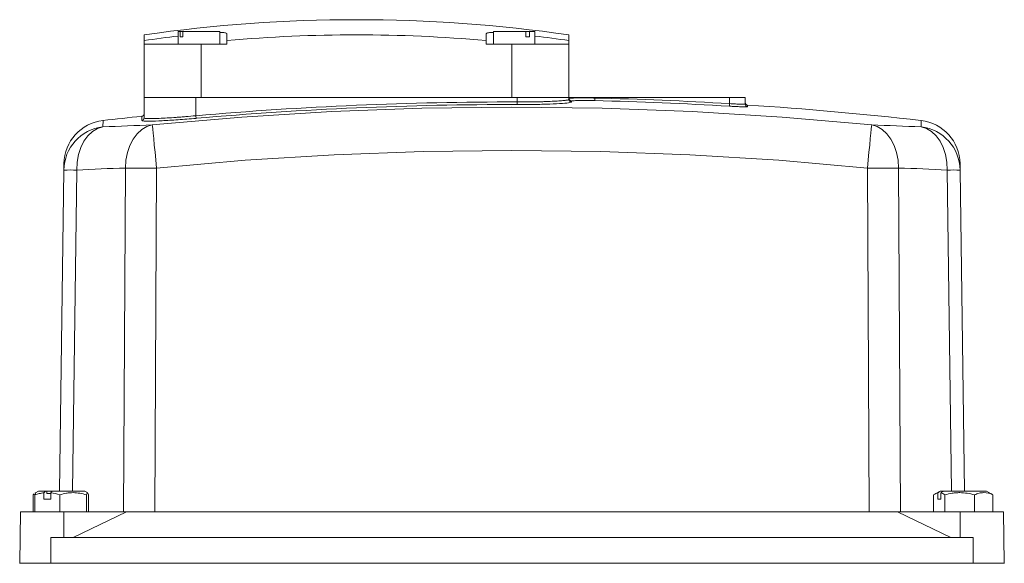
# Model space of a CAD drawing. Header units: millimetres. Extents: x 154 to 910, y 64 to 795.
# Tile 27 of 27: x 718 to 908, y 690 to 795. Entities that reach past the tile are written whole.
import ezdxf

# ---------------------------------------------------------------- set-up
doc = ezdxf.new("R2010")
doc.units = ezdxf.units.MM

msp = doc.modelspace()

# ---------------------------------------------------------------- linework, layer by layer
at = {"color": 7, "linetype": 'Continuous', "lineweight": 15}
for p, q in [((748.32, 792.61), (748.32, 790.21)), ((748.67, 792.61), (748.32, 792.61)), ((748.67, 791.61), (748.67, 792.61)), ((748.67, 792.61), (749.18, 792.61)), ((756.32, 792.61), (749.18, 792.61)), ((749.18, 792.61), (749.18, 791.61)), ((756.32, 790.21), (756.32, 792.61)), ((809.13, 792.61), (809.13, 790.21)), ((815.39, 792.61), (809.13, 792.61)), ((815.39, 791.61), (815.39, 792.61)), ((815.39, 792.61), (816.13, 792.61)), ((817.13, 792.61), (816.13, 792.61)), ((816.13, 792.61), (816.13, 791.61)), ((817.13, 790.21), (817.13, 792.61)), ((741.73, 790.88), (741.73, 791.97)), ((741.73, 790.21), (741.73, 790.88)), ((749.18, 791.61), (748.67, 791.61)), ((757.72, 792.19), (757.72, 790.88)), ((757.72, 790.88), (757.72, 790.21)), ((807.72, 790.88), (807.72, 792.19)), ((807.72, 790.21), (807.72, 790.88)), ((816.13, 791.61), (815.39, 791.61)), ((823.71, 791.97), (823.71, 790.88)), ((823.71, 790.88), (823.71, 790.21)), ((741.73, 790.21), (741.73, 779.91)), ((752.72, 790.21), (741.73, 790.21)), ((752.72, 790.21), (752.72, 779.91)), ((757.72, 790.21), (752.72, 790.21)), ((812.72, 790.21), (807.72, 790.21)), ((812.72, 790.21), (812.72, 779.91)), ((823.71, 790.21), (812.72, 790.21)), ((823.71, 790.21), (823.71, 779.91)), ((741.72, 775.94), (741.72, 779.91)), ((741.72, 779.91), (751.72, 779.91)), ((751.72, 776.36), (751.72, 779.91)), ((751.72, 779.91), (813.72, 779.91)), ((813.72, 779.02), (813.72, 779.91)), ((813.72, 779.91), (823.72, 779.91)), ((813.72, 778.52), (813.72, 779.02)), ((823.72, 779.51), (823.72, 779.91)), ((823.72, 779.91), (828.72, 779.91)), ((824.22, 779.19), (824.22, 779.01)), ((828.71, 779.28), (828.72, 779.78)), ((828.72, 779.78), (828.72, 779.91)), ((828.72, 779.91), (854.72, 779.91)), ((854.72, 778.7), (854.72, 779.91)), ((854.72, 779.91), (857.72, 779.91)), ((857.72, 778.6), (857.72, 779.91)), ((854.72, 778.7), (854.69, 778.2)), ((751.77, 775.86), (751.72, 776.36)), ((725.41, 703.91), (726.24, 765.88)), ((726.24, 765.88), (726.26, 767.11)), ((737.77, 699.91), (738.14, 766.26)), ((744.15, 766.26), (743.78, 699.91)), ((881.67, 699.91), (881.3, 766.26)), ((887.31, 766.26), (887.68, 699.91)), ((899.19, 767.11), (899.2, 765.88)), ((899.2, 765.88), (900.04, 703.91)), ((720.51, 703.34), (720.32, 703.16)), ((720.32, 703.16), (720.32, 699.91)), ((720.64, 703.16), (720.8, 703.53)), ((720.64, 703.16), (720.64, 699.91)), ((720.77, 703.58), (720.69, 703.53)), ((721.34, 703.91), (720.77, 703.58)), ((722.71, 703.91), (721.34, 703.91)), ((722.38, 702.31), (722.38, 703.57)), ((722.98, 703.91), (722.71, 703.91)), ((722.98, 703.91), (722.98, 703.41)), ((724.03, 703.91), (722.98, 703.91)), ((723.72, 703.41), (722.98, 703.41)), ((723.72, 703.57), (723.72, 702.31)), ((730.28, 703.91), (724.05, 703.91)), ((725.46, 703.16), (725.46, 699.91)), ((730.85, 703.58), (730.28, 703.91)), ((730.63, 703.16), (730.63, 699.91)), ((730.98, 703.16), (730.98, 699.91)), ((894.09, 703.16), (894.09, 699.91)), ((895.34, 703.91), (894.39, 703.36)), ((894.88, 702.31), (894.88, 703.57)), ((895.43, 703.91), (895.34, 703.91)), ((895.88, 703.91), (895.43, 703.91)), ((895.48, 703.57), (895.48, 702.31)), ((896.03, 703.91), (895.88, 703.91)), ((904.28, 703.91), (896.03, 703.91)), ((896.27, 703.16), (896.27, 699.91)), ((901.98, 703.16), (901.98, 699.91)), ((905.21, 703.37), (904.28, 703.91)), ((905.53, 703.16), (905.53, 699.91)), ((905.54, 703.16), (905.54, 699.91)), ((723.72, 702.31), (722.38, 702.31)), ((895.48, 702.31), (894.88, 702.31)), ((717.9, 699.91), (717.81, 694.91)), ((726.22, 699.91), (717.9, 699.91)), ((726.22, 699.91), (726.26, 694.91)), ((738.36, 699.91), (726.22, 699.91)), ((728.03, 694.91), (738.36, 699.91)), ((887.09, 699.91), (738.36, 699.91)), ((887.09, 699.91), (897.41, 694.91)), ((899.23, 699.91), (887.09, 699.91)), ((899.23, 699.91), (899.19, 694.91)), ((907.55, 699.91), (899.23, 699.91)), ((907.64, 694.91), (907.55, 699.91)), ((717.81, 694.91), (717.72, 690.01)), ((901.72, 694.91), (723.72, 694.91)), ((723.72, 694.91), (723.72, 690.01)), ((901.72, 694.91), (901.72, 690.01)), ((907.64, 694.91), (907.72, 690.01)), ((717.72, 690.01), (717.72, 689.91)), ((723.72, 690.01), (717.72, 690.01)), ((723.72, 690.01), (723.72, 689.91)), ((901.72, 690.01), (723.72, 690.01)), ((901.72, 690.01), (901.72, 689.91)), ((907.72, 690.01), (901.72, 690.01)), ((907.72, 690.01), (907.72, 689.91))]:
    msp.add_line(p, q, dxfattribs=at)
at = {"color": 8, "linetype": 'Continuous', "lineweight": 15}
for p, q in [((824.22, 779.01), (824.03, 778.96)), ((858.19, 778.43), (858.19, 778.1)), ((733.8, 775.44), (733.78, 774.2)), ((741.27, 775.45), (741.27, 776.25)), ((741.37, 775.42), (741.27, 775.45)), ((891.66, 774.2), (891.65, 775.44)), ((728.73, 765.88), (727.9, 703.91)), ((897.55, 703.91), (896.71, 765.88))]:
    msp.add_line(p, q, dxfattribs=at)
at = {"color": 7, "linetype": 'Continuous', "lineweight": 15, "flags": 128}
for points in [[(743.3, 774.58), (760.62, 776.09), (777.97, 777.18), (795.34, 777.83), (812.72, 778.04), (830.1, 777.83), (847.48, 777.18), (864.83, 776.09), (882.14, 774.58)], [(733.78, 774.2), (732.74, 773.88), (731.76, 773.3), (730.88, 772.48), (730.12, 771.44), (729.51, 770.22), (729.06, 768.86), (728.8, 767.4), (728.73, 765.88)], [(738.14, 766.26), (738.23, 767.77), (738.51, 769.24), (738.97, 770.6), (739.6, 771.82), (740.37, 772.86), (741.27, 773.68), (742.26, 774.26), (743.3, 774.58)], [(743.3, 774.58), (743.33, 774.32), (743.39, 773.78), (743.47, 772.98), (743.58, 771.95), (743.7, 770.71), (743.84, 769.32), (743.99, 767.82), (744.15, 766.26)], [(881.3, 766.26), (881.46, 767.82), (881.61, 769.32), (881.75, 770.71), (881.87, 771.95), (881.98, 772.98), (882.06, 773.78), (882.11, 774.32), (882.14, 774.58)], [(882.14, 774.58), (883.19, 774.26), (884.18, 773.68), (885.07, 772.86), (885.85, 771.82), (886.48, 770.6), (886.94, 769.24), (887.22, 767.77), (887.31, 766.26)], [(896.71, 765.88), (896.64, 767.4), (896.38, 768.86), (895.94, 770.22), (895.33, 771.44), (894.57, 772.48), (893.69, 773.3), (892.71, 773.88), (891.66, 774.2)], [(881.3, 766.26), (864.19, 767.76), (847.05, 768.82), (829.89, 769.47), (812.72, 769.68), (795.55, 769.47), (778.39, 768.82), (761.25, 767.76), (744.15, 766.26)]]:
    msp.add_lwpolyline(points, dxfattribs=at)
at = {"color": 7, "linetype": 'Continuous', "lineweight": 15}
for centre, radius, start, end in [((782.72, 507.04), 287.87, 90.0001, 98.1862), ((782.72, 507.04), 287.87, 81.8138, 90.0001), ((782.72, 507.04), 286.78, 96.8904, 98.2175), ((782.72, 507.04), 284.94, 84.9665, 95.0335), ((782.72, 507.04), 286.78, 81.7825, 83.1096), ((812.72, 79.91), 699.12, 89.91805, 95.00559), ((824.22, 779.69), 0.5, 180.0249, 269.0853), ((824.22, 779.51), 0.5, 180.0321, 269.0928), ((812.72, 79.91), 699.55, 86.56045, 88.69037), ((812.72, 79.91), 700.05, 86.56045, 88.69037), ((812.72, 79.91), 698.62, 89.91805, 95.00559), ((858.22, 778.93), 0.5, 180, 266.2758), ((858.22, 778.6), 0.5, 180.0124, 266.2905), ((812.72, 79.91), 700, 83.5263, 86.27581), ((734.76, 767), 8.5, 96.4737, 179.231), ((812.72, 79.91), 700, 95.85838, 96.4737), ((741.22, 776.75), 0.5, 275.8584, 0), ((741.22, 775.94), 0.5, 275.8211, 359.9713), ((890.69, 767), 8.5, 0.769, 83.5263), ((734.73, 765.76), 8.49, 96.4145, 179.1881), ((752.49, 427.05), 347.65, 91.5133, 93.0837), ((872.96, 427.05), 347.65, 86.9163, 88.4867), ((890.71, 765.76), 8.49, 0.8119, 83.5855), ((727.49, 699.81), 66.08, 88.9208, 91.0792), ((747.21, 422.95), 343.43, 91.5133, 93.0837), ((741.14, 291.76), 474.51, 89.6372, 90.3628), ((884.3, 291.76), 474.51, 89.6372, 90.3628), ((878.24, 422.95), 343.43, 86.9163, 88.4867), ((897.96, 699.81), 66.08, 88.9208, 91.0792)]:
    msp.add_arc(centre, radius, start, end, dxfattribs=at)
for points, knots in [([(756.32, 792.42), (756.51, 792.42), (757.13, 792.42), (757.61, 792.34), (757.69, 792.23), (757.72, 792.19)], [0, 0, 0, 0, 0.210236, 0.675175, 1, 1, 1, 1]), ([(807.72, 792.19), (807.79, 792.25), (807.92, 792.37), (808.52, 792.44), (809.06, 792.43), (809.13, 792.43)], [0, 0, 0, 0, 0.464165, 0.928511, 1, 1, 1, 1]), ([(813.72, 779.02), (814.38, 779.02), (815.04, 779.02), (816.01, 779.03), (816.33, 779.04), (816.95, 779.05), (817.57, 779.06), (818.16, 779.07), (818.73, 779.08), (819.02, 779.09), (819.84, 779.12), (820.34, 779.14), (821.26, 779.18), (821.68, 779.21), (822.41, 779.26), (822.71, 779.29), (823.09, 779.34), (823.2, 779.35), (823.39, 779.38), (823.47, 779.4), (823.66, 779.45), (823.72, 779.48), (823.72, 779.51)], [0, 0, 0, 0, 0.125, 0.125, 0.1875, 0.1875, 0.25, 0.3125, 0.3125, 0.375, 0.375, 0.5, 0.5, 0.625, 0.625, 0.75, 0.75, 0.8125, 0.8125, 0.875, 0.875, 1, 1, 1, 1]), ([(823.72, 779.69), (823.72, 779.7), (823.76, 779.72), (823.88, 779.74), (823.98, 779.75), (824.23, 779.77), (824.39, 779.77), (824.75, 779.79), (824.96, 779.79), (825.42, 779.8), (825.68, 779.8), (826.22, 779.8), (826.51, 779.8), (826.96, 779.8), (827.12, 779.8), (827.43, 779.8), (827.59, 779.8), (828.07, 779.79), (828.39, 779.79), (828.72, 779.78)], [0, 0, 0, 0, 0.125, 0.125, 0.25, 0.25, 0.375, 0.375, 0.5, 0.5, 0.625, 0.625, 0.75, 0.75, 0.8125, 0.8125, 0.875, 0.875, 1, 1, 1, 1]), ([(828.71, 779.28), (828.41, 779.29), (828.12, 779.29), (827.55, 779.3), (827.26, 779.3), (826.72, 779.31), (826.46, 779.31), (825.97, 779.3), (825.74, 779.3), (825.33, 779.29), (825.14, 779.29), (824.81, 779.27), (824.67, 779.27), (824.45, 779.25), (824.36, 779.24), (824.24, 779.22), (824.22, 779.2), (824.22, 779.19)], [0, 0, 0, 0, 0.125, 0.125, 0.25, 0.25, 0.375, 0.375, 0.5, 0.5, 0.625, 0.625, 0.75, 0.75, 0.875, 0.875, 1, 1, 1, 1]), ([(824.03, 778.96), (823.94, 778.92), (823.72, 778.83), (822.04, 778.7), (819.39, 778.58), (816.44, 778.53), (814.49, 778.53), (813.72, 778.52)], [0, 0, 0, 0, 0.159974, 0.390043, 0.619984, 0.849671, 1, 1, 1, 1]), ([(858.19, 778.1), (858.19, 778.09), (858.17, 778.09), (858.08, 778.08), (858.01, 778.07), (857.84, 778.07), (857.73, 778.07), (857.48, 778.08), (857.33, 778.08), (857.01, 778.09), (856.83, 778.1), (856.45, 778.11), (856.24, 778.12), (855.82, 778.14), (855.6, 778.15), (855.15, 778.17), (854.92, 778.19), (854.69, 778.2)], [0, 0, 0, 0, 0.125, 0.125, 0.25, 0.25, 0.375, 0.375, 0.5, 0.5, 0.625, 0.625, 0.75, 0.75, 0.875, 0.875, 1, 1, 1, 1]), ([(854.72, 778.7), (854.92, 778.69), (855.12, 778.67), (855.5, 778.65), (855.69, 778.64), (856.05, 778.62), (856.23, 778.61), (856.55, 778.59), (856.71, 778.59), (856.98, 778.58), (857.11, 778.57), (857.33, 778.57), (857.42, 778.57), (857.57, 778.57), (857.63, 778.58), (857.7, 778.58), (857.72, 778.59), (857.72, 778.6)], [0, 0, 0, 0, 0.125, 0.125, 0.25, 0.25, 0.375, 0.375, 0.5, 0.5, 0.625, 0.625, 0.75, 0.75, 0.875, 0.875, 1, 1, 1, 1]), ([(751.77, 775.86), (750.59, 775.76), (748.23, 775.57), (745.08, 775.38), (742.72, 775.3), (741.53, 775.33), (741.4, 775.39), (741.37, 775.42)], [0, 0, 0, 0, 0.2263608, 0.4527546, 0.6783499, 0.90315, 1, 1, 1, 1]), ([(741.72, 775.94), (741.72, 775.91), (741.79, 775.88), (741.98, 775.85), (742.06, 775.84), (742.25, 775.83), (742.47, 775.82), (742.75, 775.81), (743.06, 775.81), (743.23, 775.81), (743.78, 775.82), (744.2, 775.84), (745.12, 775.87), (745.64, 775.9), (746.72, 775.96), (747.3, 776), (748.21, 776.07), (748.52, 776.09), (749.14, 776.14), (749.46, 776.16), (750.42, 776.24), (751.06, 776.3), (751.72, 776.36)], [0, 0, 0, 0, 0.125, 0.125, 0.1875, 0.1875, 0.25, 0.3125, 0.3125, 0.375, 0.375, 0.5, 0.5, 0.625, 0.625, 0.75, 0.75, 0.8125, 0.8125, 0.875, 0.875, 1, 1, 1, 1]), ([(720.64, 703.16), (720.93, 703.26), (721.22, 703.34), (721.8, 703.48), (722.09, 703.54), (722.38, 703.57)], [0, 0, 0, 0, 0.5, 0.5, 1, 1, 1, 1]), ([(730.63, 703.16), (729.78, 703.43), (728.93, 703.6), (727.83, 703.6), (727.61, 703.59), (727.17, 703.55), (726.95, 703.52), (726.31, 703.41), (725.88, 703.29), (725.46, 703.16)], [0, 0, 0, 0, 0.5, 0.5, 0.625, 0.625, 0.75, 0.75, 1, 1, 1, 1]), ([(730.98, 703.16), (730.92, 703.43), (730.86, 703.6), (730.79, 703.6), (730.77, 703.59), (730.74, 703.55), (730.73, 703.52), (730.68, 703.41), (730.65, 703.29), (730.63, 703.16)], [0, 0, 0, 0, 0.5, 0.5, 0.625, 0.625, 0.75, 0.75, 1, 1, 1, 1]), ([(896.27, 703.16), (896.14, 703.26), (896.01, 703.34), (895.74, 703.48), (895.61, 703.54), (895.48, 703.57)], [0, 0, 0, 0, 0.5, 0.5, 1, 1, 1, 1]), ([(901.98, 703.16), (901.05, 703.43), (900.1, 703.6), (898.89, 703.6), (898.64, 703.59), (898.16, 703.55), (897.92, 703.52), (897.2, 703.41), (896.73, 703.29), (896.27, 703.16)], [0, 0, 0, 0, 0.5, 0.5, 0.625, 0.625, 0.75, 0.75, 1, 1, 1, 1]), ([(905.53, 703.16), (904.95, 703.43), (904.36, 703.6), (903.61, 703.6), (903.46, 703.59), (903.16, 703.55), (903.01, 703.52), (902.57, 703.41), (902.27, 703.29), (901.98, 703.16)], [0, 0, 0, 0, 0.5, 0.5, 0.625, 0.625, 0.75, 0.75, 1, 1, 1, 1]), ([(905.21, 703.37), (905.22, 703.36), (905.33, 703.32), (905.43, 703.23), (905.53, 703.16)], [0, 0, 0, 0, 0.104952, 1, 1, 1, 1])]:
    msp.add_open_spline(points, degree=3, knots=knots, dxfattribs=at)
for points in [[(722.71, 703.91), (722.6, 703.79), (722.49, 703.68), (722.38, 703.57)], [(723.72, 703.57), (723.83, 703.68), (723.94, 703.79), (724.05, 703.91)], [(723.72, 703.57), (724.32, 703.5), (724.89, 703.35), (725.46, 703.16)], [(894.88, 703.57), (894.61, 703.5), (894.35, 703.35), (894.09, 703.16)], [(895.43, 703.91), (895.25, 703.79), (895.06, 703.68), (894.88, 703.57)], [(895.48, 703.57), (895.66, 703.68), (895.85, 703.79), (896.03, 703.91)]]:
    msp.add_open_spline(points, degree=3, dxfattribs=at)

doc.saveas('drawing.dxf')
